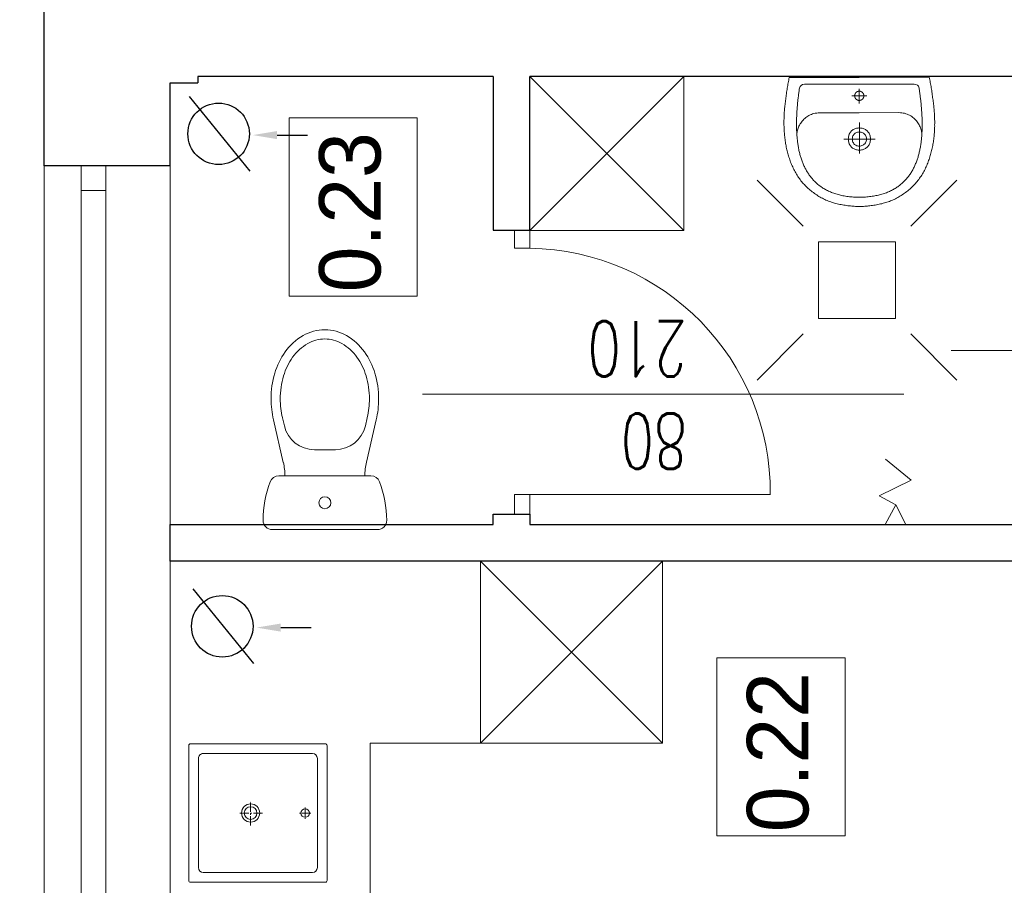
# Model space of a CAD drawing. Header units: millimetres. Extents: x -2948 to 78628, y 64669 to 215420.
# Tile 113 of 256: x 56094 to 56415, y 96378 to 96660. Entities that reach past the tile are written whole.
import ezdxf
from ezdxf.enums import TextEntityAlignment as Align

# ---------------------------------------------------------------- set-up
doc = ezdxf.new("R2010")
doc.units = ezdxf.units.MM
doc.linetypes.add('ACAD_ISO04W100', pattern=[30, 24, -3, 0, -3])
doc.linetypes.add('CENTER2', pattern=[1.125, 0.75, -0.125, 0.125, -0.125])
for name, color, linetype, lineweight in [('meble inst', 240, 'Continuous', 5), ('NOWE SCIANY', 3, 'Continuous', 13), ('OPIS', 2, 'Continuous', 13), ('osie', 91, 'ACAD_ISO04W100', 5), ('P_POMOC', 1, 'Continuous', 5), ('pomiwszczenia', 95, 'Continuous', 20), ('POMOC', 1, 'Continuous', 13), ('SCIANY', 7, 'Continuous', 30), ('STOLARKA', 3, 'Continuous', 13), ('WYMIAR', 5, 'Continuous', 13), ('WYPOSAZENIE_SANITARNE', 122, 'Continuous', 5), ('ŚCIANY', 7, 'Continuous', 30)]:
    doc.layers.add(name, color=color, linetype=linetype, lineweight=lineweight)
doc.styles.add('CP_ATTR', font='ROMANS.SHX')
doc.styles.add('style2', font='romans.shx', dxfattribs={"width": 0.7})
doc.dimstyles.new('100', dxfattribs={"dimscale": 80, "dimtxt": 0.2, "dimasz": 0.2, "dimexe": 1.25, "dimexo": 0.625, "dimgap": 0.05, "dimtad": 1, "dimdec": 0, "dimdsep": 46, "dimlunit": 6, "dimtxsty": 'style2', "dimblk1": 'TICK', "dimblk2": 'TICK', "dimsah": 1, "dimcen": 0.2, "dimse1": 1, "dimse2": 1, "dimclrd": 256, "dimclrt": 2, "dimadec": 0, "dimazin": 0, "dimtfac": 1, "dimtdec": 0, "dimtix": 1, "dimtmove": 1, "dimatfit": 0, "dimldrblk": 'DOTSMALL', "dimfxl": 1, "dimtolj": 1, "dimtzin": 0, "dimarcsym": 0})

# ---------------------------------------------------------------- blocks, each defined once
blk = doc.blocks.new('umywalka Starck X 57x57 rzut')
for p, q in [((8123.85, 1956.51, 0.03), (8123.85, 1911.51, 0.03)), ((8125.85, 1958.51, 0.03), (8170.85, 1958.51, 0.03)), ((8172.85, 1956.51, 0.03), (8172.85, 1911.51, 0.03)), ((8125.85, 1909.51, 0.03), (8170.85, 1909.51, 0.03))]:
    blk.add_line(p, q)
at = {"elevation": 0.03}
blk.add_lwpolyline([(8176.85, 1961.81, 0.414214), (8176.15, 1962.51), (8120.55, 1962.51, 0.414214), (8119.85, 1961.81), (8119.85, 1906.21, 0.414214), (8120.55, 1905.51), (8176.15, 1905.51, 0.414214), (8176.85, 1906.21)], format="xyb", close=True, dxfattribs=at)
blk.add_circle((8148.35, 1953.51, 0.03), 1.75)
at = {"linetype": 'Continuous'}
for radius in [3.75, 2.6]:
    blk.add_circle((8148.35, 1931.01, 0.03), radius, dxfattribs=at)
for centre, start, end in [((8125.85, 1956.51, 0.03), 90, 180), ((8170.85, 1956.51, 0.03), 0, 90), ((8125.85, 1911.51, 0.03), 180, 270), ((8170.85, 1911.51, 0.03), 270, 0)]:
    blk.add_arc(centre, 2, start, end)
at = {"layer": 'osie', "linetype": 'CENTER2', "ltscale": 5}
for p, q in [((8148.35, 1955.86, 0.03), (8148.35, 1951.16, 0.03)), ((8150.7, 1953.51, 0.03), (8146, 1953.51, 0.03)), ((8148.35, 1935.94, 0.03), (8148.35, 1926.09, 0.03)), ((8143.28, 1931.01, 0.03), (8153.28, 1931.01, 0.03))]:
    blk.add_line(p, q, dxfattribs=at)
blk = doc.blocks.new('A$C48A16FC9')
at = {"layer": 'WYPOSAZENIE_SANITARNE'}
for p, q in [((-13.67, 35.98), (20.52, 35.98)), ((18.4, 18.48), (-11.55, 18.48)), ((-13.28, 0.27), (-10.09, 14.1)), ((20.13, 0.27), (16.94, 14.1)), ((0, 10), (6.85, 10)), ((-10.36, -0.41), (-9.74, 2.25)), ((17.21, -0.41), (16.6, 2.25))]:
    blk.add_line(p, q, dxfattribs=at)
for points in [[(-14.07, -6.52, 0.072039), (-12.86, -14.86, 0.083339), (-9.48, -21.8, 0.106661), (-3.63, -27.12, 0.132138), (3.43, -29.02, 0.132138), (10.48, -27.12, 0.106661), (16.33, -21.8, 0.083339), (19.72, -14.86, 0.072039), (20.93, -6.52, 0.05824), (20.13, 0.27, 0.083339)], [(-13.28, 0.27, 0.05824), (-14.07, -6.52, 0.072039)], [(-10.36, -0.43, 0.05824), (-11.07, -6.52, 0.05824)], [(-11.07, -6.52, 0.072039), (-9.99, -14.01, 0.083339), (-7.04, -20.05, 0.106661), (-2.12, -24.52, 0.132138), (3.43, -26.02, 0.132138), (8.98, -24.52, 0.106661), (13.89, -20.05, 0.083339), (16.84, -14.01, 0.072039), (17.93, -6.52, 0.05824), (17.21, -0.43, 0.05824)]]:
    blk.add_lwpolyline(points, format="xyb", dxfattribs=at)
blk.add_circle((3.43, 27.23), 1.96, dxfattribs=at)
for centre, radius, start, end in [((-13.67, 32.98), 3, 90, 180.5376), ((20.52, 32.98), 3, 359.4624, 90), ((20.33, 33.3), 37, 180.5376, 200.3417), ((-13.48, 33.3), 37, 339.6583, 359.4624), ((-11.55, 21.48), 3, 200.3417, 270), ((18.4, 21.48), 3, 270, 339.6583), ((-29.57, 18.6), 20, 346.9953, 359.6717), ((36.43, 18.6), 20, 180.3283, 193.0047), ((0, 0), 10, 90, 166.9953), ((6.85, 0), 10, 13.0047, 90)]:
    blk.add_arc(centre, radius, start, end, dxfattribs=at)
blk = doc.blocks.new('2DHSN_724_5an68yu')
for p, q in [((-17.5, 17.51), (-32.5, 32.51)), ((17.5, 17.51), (32.5, 32.51)), ((-17.5, -17.51), (-32.5, -32.51)), ((17.5, -17.51), (32.5, -32.51))]:
    blk.add_line(p, q)
blk.add_lwpolyline([(-12.5, 12.5), (12.5, 12.5), (12.5, -12.5), (-12.5, -12.5)], close=True)
at = {"linetype": 'ByBlock', "style": 'CP_ATTR', "flags": 9}
for tag, p in [('NAME', (-9.19, -1.83)), ('FLOW', (-9.19, -1.83)), ('CHARACTER', (-9.19, -1.84)), ('NUMBER', (-9.19, -1.85)), ('TEMPERATURE', (-9.19, -1.85)), ('PRODUCT-TYPE', (-9.19, -1.86)), ('ORDER-NO', (-9.19, -1.87)), ('PN', (-9.18, -1.83)), ('OTHER', (-9.18, -1.83)), ('PRODUCER', (-9.17, -1.83)), ('ARTICLE', (-9.16, -1.83)), ('VOLTAGE', (-9.16, -1.85)), ('WEIGHT', (-9.15, -1.84)), ('GROUP', (-9.15, -1.85)), ('POWER', (-9.15, -1.87)), ('DN', (-9.14, -1.86))]:
    blk.add_attdef(tag, text='', height=0.00005, dxfattribs=at).set_placement(p, align=Align.MIDDLE_LEFT)
blk = doc.blocks.new('A$C17BC5D8D')
at = {"layer": 'WYPOSAZENIE_SANITARNE'}
blk.add_line((3.81, -7.43), (3.81, -7.43), dxfattribs=at)
for points in [[(-2.19, 13.82), (-2.19, -8.88), (-2.19, -31.68), (-1.76, -31.78), (-1.34, -31.87), (-0.91, -31.96), (-0.47, -32.04), (-0.04, -32.12), (0.4, -32.2), (0.84, -32.27), (1.28, -32.35), (1.73, -32.42), (2.17, -32.48), (2.61, -32.55), (3.06, -32.61), (3.5, -32.67), (3.94, -32.73), (4.39, -32.79), (4.83, -32.85), (5.26, -32.91), (5.7, -32.97), (6.13, -33.02), (6.56, -33.08), (6.98, -33.13), (7.4, -33.17), (7.82, -33.21), (8.24, -33.25), (8.67, -33.28), (9.09, -33.31), (9.51, -33.34), (9.93, -33.37), (10.36, -33.39), (10.78, -33.4), (11.2, -33.42), (11.63, -33.43), (12.05, -33.44), (12.47, -33.44), (12.9, -33.44), (13.32, -33.43), (13.74, -33.43), (14.17, -33.41), (14.59, -33.4), (15.01, -33.38), (15.43, -33.35), (15.86, -33.32), (16.28, -33.29), (16.7, -33.25), (17.12, -33.21), (17.54, -33.16), (17.96, -33.11), (18.37, -33.05), (18.79, -32.99), (19.21, -32.92), (19.62, -32.85), (20.04, -32.77), (20.45, -32.69), (20.87, -32.61), (21.28, -32.51), (21.69, -32.42), (22.1, -32.31), (22.51, -32.21), (22.91, -32.09), (23.32, -31.97), (23.72, -31.85), (24.13, -31.72), (24.53, -31.58), (24.93, -31.44), (25.33, -31.29), (25.72, -31.14), (26.12, -30.98), (26.51, -30.81), (26.9, -30.64), (26.9, -30.64), (27.31, -30.45), (27.7, -30.26), (28.1, -30.06), (28.48, -29.85), (28.86, -29.64), (29.24, -29.42), (29.61, -29.19), (29.97, -28.95), (30.33, -28.71), (30.68, -28.47), (31.02, -28.21), (31.36, -27.95), (31.7, -27.68), (32.03, -27.41), (32.35, -27.13), (32.66, -26.84), (32.97, -26.55), (33.28, -26.24), (33.58, -25.94), (33.87, -25.62), (34.16, -25.3), (34.44, -24.97), (34.72, -24.63), (34.99, -24.29), (35.26, -23.93), (35.52, -23.58), (35.77, -23.21), (36.02, -22.84), (36.27, -22.46), (36.49, -22.1), (36.71, -21.74), (36.92, -21.37), (37.12, -21), (37.31, -20.62), (37.5, -20.23), (37.67, -19.84), (37.84, -19.45), (38, -19.05), (38.15, -18.65), (38.29, -18.25), (38.43, -17.84), (38.56, -17.43), (38.68, -17.01), (38.79, -16.59), (38.9, -16.17), (39, -15.75), (39.1, -15.33), (39.18, -14.9), (39.27, -14.48), (39.34, -14.05), (39.41, -13.62), (39.47, -13.19), (39.53, -12.76), (39.58, -12.33), (39.63, -11.9), (39.67, -11.47), (39.71, -11.05), (39.74, -10.62), (39.77, -10.19), (39.79, -9.77), (39.8, -9.35), (39.82, -8.93), (39.82, -8.93), (39.8, -8.51), (39.79, -8.08), (39.77, -7.66), (39.74, -7.23), (39.71, -6.81), (39.67, -6.38), (39.63, -5.95), (39.58, -5.52), (39.53, -5.09), (39.47, -4.66), (39.41, -4.23), (39.34, -3.8), (39.27, -3.38), (39.18, -2.95), (39.1, -2.52), (39, -2.1), (38.9, -1.68), (38.79, -1.26), (38.68, -0.84), (38.56, -0.43), (38.43, -0.01), (38.29, 0.39), (38.15, 0.8), (38, 1.2), (37.84, 1.6), (37.67, 1.99), (37.5, 2.38), (37.31, 2.77), (37.12, 3.14), (36.92, 3.52), (36.71, 3.89), (36.49, 4.25), (36.27, 4.61), (36.27, 4.61), (36.02, 4.99), (35.77, 5.36), (35.52, 5.72), (35.26, 6.08), (34.99, 6.43), (34.72, 6.78), (34.44, 7.11), (34.16, 7.44), (33.87, 7.77), (33.58, 8.08), (33.28, 8.39), (32.97, 8.69), (32.66, 8.99), (32.35, 9.28), (32.03, 9.56), (31.7, 9.83), (31.36, 10.1), (31.02, 10.36), (30.68, 10.61), (30.33, 10.86), (29.97, 11.1), (29.61, 11.34), (29.24, 11.56), (28.86, 11.78), (28.48, 12), (28.1, 12.2), (27.7, 12.4), (27.31, 12.6), (26.9, 12.78), (26.9, 12.78), (26.51, 12.96), (26.12, 13.12), (25.72, 13.28), (25.33, 13.44), (24.93, 13.59), (24.53, 13.73), (24.13, 13.86), (23.72, 14), (23.32, 14.12), (22.91, 14.24), (22.51, 14.35), (22.1, 14.46), (21.69, 14.56), (21.28, 14.66), (20.87, 14.75), (20.45, 14.84), (20.04, 14.92), (19.62, 15), (19.21, 15.07), (18.79, 15.14), (18.37, 15.2), (17.96, 15.25), (17.54, 15.31), (17.12, 15.35), (16.7, 15.4), (16.28, 15.43), (15.86, 15.47), (15.43, 15.5), (15.01, 15.52), (14.59, 15.54), (14.17, 15.56), (13.74, 15.57), (13.32, 15.58), (12.9, 15.59), (12.47, 15.59), (12.05, 15.58), (11.63, 15.58), (11.2, 15.57), (10.78, 15.55), (10.36, 15.53), (9.93, 15.51), (9.51, 15.49), (9.09, 15.46), (8.67, 15.43), (8.24, 15.4), (7.82, 15.36), (7.4, 15.32), (6.98, 15.27), (6.56, 15.23), (6.56, 15.23), (6.13, 15.17), (5.7, 15.11), (5.26, 15.06), (4.83, 15), (4.39, 14.94), (3.94, 14.88), (3.5, 14.82), (3.06, 14.76), (2.61, 14.69), (2.17, 14.63), (1.73, 14.56), (1.28, 14.49), (0.84, 14.42), (0.4, 14.34), (-0.04, 14.27), (-0.47, 14.18), (-0.91, 14.1), (-1.34, 14.01), (-1.76, 13.92)], [(36.8, -8.93), (36.8, -8.44), (36.78, -7.96), (36.76, -7.49), (36.73, -7.02), (36.7, -6.57), (36.66, -6.12), (36.61, -5.67), (36.56, -5.24), (36.5, -4.81), (36.44, -4.38), (36.37, -3.97), (36.29, -3.56), (36.21, -3.16), (36.12, -2.76), (36.02, -2.38), (35.92, -1.99), (35.81, -1.62), (35.7, -1.25), (35.59, -0.89), (35.46, -0.53), (35.33, -0.19), (35.2, 0.16), (35.06, 0.49), (34.92, 0.82), (34.77, 1.15), (34.61, 1.47), (34.45, 1.78), (34.29, 2.08), (34.12, 2.38), (33.95, 2.68), (33.77, 2.96), (33.58, 3.25), (33.4, 3.52), (33.2, 3.79), (33.01, 4.06), (32.8, 4.32), (32.6, 4.57), (32.39, 4.82), (32.17, 5.06), (31.95, 5.3), (31.73, 5.53), (31.5, 5.75), (31.27, 5.98), (31.04, 6.19), (30.8, 6.4), (30.56, 6.61), (30.31, 6.81), (30.06, 7), (29.81, 7.19), (29.55, 7.38), (29.29, 7.56), (29.02, 7.74), (28.76, 7.91), (28.49, 8.07), (28.21, 8.24), (27.93, 8.39), (27.65, 8.54), (27.37, 8.69), (27.09, 8.84), (26.8, 8.98), (26.5, 9.11), (26.21, 9.24), (25.91, 9.37), (25.61, 9.49), (25.31, 9.61), (25.01, 9.72), (24.7, 9.83), (24.39, 9.94), (24.08, 10.04), (23.76, 10.14), (23.45, 10.23), (23.13, 10.32), (22.81, 10.41), (22.48, 10.49), (22.16, 10.57), (21.83, 10.64), (21.5, 10.72), (21.17, 10.78), (20.84, 10.85), (20.51, 10.91), (20.18, 10.97), (19.84, 11.02), (19.5, 11.08), (19.16, 11.12), (18.82, 11.17), (18.48, 11.21), (18.14, 11.25), (17.8, 11.29), (17.45, 11.32), (17.11, 11.35), (16.76, 11.38), (16.41, 11.4), (16.06, 11.43), (15.72, 11.45), (15.37, 11.46), (15.02, 11.48), (14.67, 11.49), (14.32, 11.5), (13.97, 11.51), (13.61, 11.51), (13.26, 11.51), (12.91, 11.51), (12.56, 11.51), (12.21, 11.51), (11.86, 11.5), (11.5, 11.49), (11.15, 11.48), (10.8, 11.47), (10.45, 11.45), (10.1, 11.44), (9.75, 11.42), (9.4, 11.4), (9.05, 11.38), (8.7, 11.36), (8.36, 11.33), (8.01, 11.31), (7.66, 11.28), (7.32, 11.25), (6.97, 11.22), (6.63, 11.19), (6.29, 11.15), (5.95, 11.12), (5.61, 11.08), (5.27, 11.05), (4.93, 11.01), (4.6, 10.97), (4.26, 10.93), (3.93, 10.89), (3.6, 10.85), (3.27, 10.8), (2.94, 10.76), (2.61, 10.72), (2.29, 10.67), (1.97, 10.63), (1.65, 10.58), (1.33, 10.53), (1.33, 10.53), (0.77, 10.3), (0.38, 9.98), (0.13, 9.53), (0.01, 8.93), (-0.01, -8.93), (0.01, -26.78), (0.13, -27.38), (0.38, -27.83), (0.77, -28.16), (1.33, -28.39), (1.65, -28.43), (1.97, -28.48), (2.29, -28.52), (2.61, -28.57), (2.94, -28.61), (3.27, -28.66), (3.6, -28.7), (3.93, -28.74), (4.26, -28.78), (4.6, -28.82), (4.93, -28.86), (5.27, -28.9), (5.61, -28.93), (5.95, -28.97), (6.29, -29.01), (6.63, -29.04), (6.97, -29.07), (7.32, -29.1), (7.66, -29.13), (8.01, -29.16), (8.36, -29.18), (8.7, -29.21), (9.05, -29.23), (9.4, -29.25), (9.75, -29.27), (10.1, -29.29), (10.45, -29.31), (10.8, -29.32), (11.15, -29.33), (11.5, -29.34), (11.86, -29.35), (12.21, -29.36), (12.56, -29.36), (12.91, -29.37), (13.26, -29.37), (13.61, -29.36), (13.97, -29.36), (14.32, -29.35), (14.67, -29.34), (15.02, -29.33), (15.37, -29.32), (15.72, -29.3), (16.06, -29.28), (16.41, -29.26), (16.76, -29.23), (17.11, -29.2), (17.45, -29.17), (17.8, -29.14), (18.14, -29.1), (18.48, -29.07), (18.82, -29.02), (19.16, -28.98), (19.5, -28.93), (19.84, -28.88), (20.18, -28.82), (20.51, -28.76), (20.84, -28.7), (21.17, -28.64), (21.5, -28.57), (21.83, -28.5), (22.16, -28.42), (22.48, -28.34), (22.81, -28.26), (23.13, -28.17), (23.45, -28.08), (23.76, -27.99), (24.08, -27.89), (24.39, -27.79), (24.7, -27.68), (25.01, -27.57), (25.31, -27.46), (25.61, -27.34), (25.91, -27.22), (26.21, -27.09), (26.5, -26.96), (26.8, -26.83), (27.09, -26.69), (27.37, -26.55), (27.65, -26.4), (27.93, -26.25), (28.21, -26.09), (28.49, -25.93), (28.76, -25.76), (29.02, -25.59), (29.29, -25.41), (29.55, -25.23), (29.81, -25.05), (30.06, -24.86), (30.31, -24.66), (30.56, -24.46), (30.8, -24.26), (31.04, -24.04), (31.27, -23.83), (31.5, -23.61), (31.73, -23.38), (31.95, -23.15), (32.17, -22.91), (32.39, -22.67), (32.6, -22.42), (32.8, -22.17), (33.01, -21.91), (33.2, -21.64), (33.4, -21.37), (33.58, -21.1), (33.77, -20.82), (33.95, -20.53), (34.12, -20.24), (34.29, -19.94), (34.45, -19.63), (34.61, -19.32), (34.77, -19), (34.92, -18.68), (35.06, -18.35), (35.2, -18.01), (35.33, -17.67), (35.46, -17.32), (35.59, -16.96), (35.7, -16.6), (35.81, -16.23), (35.92, -15.86), (36.02, -15.48), (36.12, -15.09), (36.21, -14.69), (36.29, -14.29), (36.37, -13.88), (36.44, -13.47), (36.5, -13.05), (36.56, -12.62), (36.61, -12.18), (36.66, -11.74), (36.7, -11.29), (36.73, -10.83), (36.76, -10.36), (36.78, -9.89), (36.8, -9.41), (36.8, -8.93)], [(17.86, -5.33), (18.22, -5.34), (18.57, -5.38), (18.89, -5.45), (19.19, -5.54), (19.47, -5.65), (19.74, -5.79), (19.99, -5.94), (20.21, -6.11), (20.42, -6.3), (20.61, -6.5), (20.78, -6.72), (20.93, -6.95), (21.06, -7.19), (21.18, -7.44), (21.27, -7.7), (21.35, -7.97), (21.41, -8.24), (21.44, -8.51), (21.46, -8.79), (21.46, -9.07), (21.44, -9.34), (21.41, -9.62), (21.35, -9.89), (21.27, -10.15), (21.18, -10.41), (21.06, -10.66), (20.93, -10.9), (20.78, -11.13), (20.61, -11.35), (20.42, -11.55), (20.21, -11.74), (19.98, -11.91), (19.74, -12.07), (19.47, -12.2), (19.19, -12.31), (18.89, -12.41), (18.56, -12.47), (18.22, -12.51), (17.86, -12.53), (17.5, -12.51), (17.16, -12.47), (16.84, -12.41), (16.54, -12.31), (16.25, -12.2), (15.99, -12.07), (15.74, -11.91), (15.52, -11.74), (15.31, -11.55), (15.12, -11.35), (14.95, -11.13), (14.8, -10.9), (14.66, -10.66), (14.55, -10.41), (14.46, -10.15), (14.38, -9.88), (14.32, -9.61), (14.28, -9.34), (14.27, -9.06), (14.27, -8.79), (14.28, -8.51), (14.32, -8.24), (14.38, -7.97), (14.46, -7.7), (14.55, -7.44), (14.66, -7.19), (14.8, -6.95), (14.95, -6.72), (15.12, -6.5), (15.31, -6.3), (15.52, -6.11), (15.74, -5.94), (15.99, -5.79), (16.25, -5.65), (16.54, -5.54), (16.84, -5.45), (17.16, -5.38), (17.5, -5.34), (17.86, -5.33)], [(3.81, -7.43), (3.79, -7.43), (3.77, -7.43), (3.75, -7.43), (3.73, -7.43), (3.71, -7.43), (3.69, -7.43), (3.67, -7.43), (3.64, -7.44), (3.62, -7.44), (3.6, -7.44), (3.58, -7.44), (3.56, -7.45), (3.54, -7.45), (3.52, -7.46), (3.5, -7.46), (3.48, -7.46), (3.46, -7.47), (3.44, -7.47), (3.42, -7.48), (3.39, -7.49), (3.37, -7.49), (3.35, -7.5), (3.33, -7.5), (3.31, -7.51), (3.29, -7.52), (3.27, -7.53), (3.25, -7.53), (3.23, -7.54), (3.22, -7.55), (3.2, -7.56), (3.18, -7.57), (3.16, -7.58), (3.14, -7.59), (3.12, -7.6), (3.1, -7.61), (3.08, -7.62), (3.06, -7.63), (3.05, -7.64), (3.03, -7.65), (3.01, -7.66), (2.99, -7.67), (2.97, -7.68), (2.96, -7.69), (2.94, -7.71), (2.92, -7.72), (2.9, -7.73), (2.89, -7.75), (2.87, -7.76), (2.85, -7.77), (2.84, -7.79), (2.82, -7.8), (2.81, -7.81), (2.79, -7.83), (2.78, -7.84), (2.76, -7.86), (2.75, -7.87), (2.73, -7.89), (2.72, -7.9), (2.7, -7.92), (2.69, -7.93), (2.67, -7.95), (2.66, -7.97), (2.65, -7.98), (2.63, -8), (2.62, -8.02), (2.61, -8.03), (2.59, -8.05), (2.58, -8.07), (2.57, -8.08), (2.56, -8.1), (2.55, -8.12), (2.54, -8.14), (2.52, -8.16), (2.51, -8.17), (2.5, -8.19), (2.49, -8.21), (2.48, -8.23), (2.47, -8.25), (2.46, -8.27), (2.45, -8.29), (2.45, -8.31), (2.44, -8.33), (2.43, -8.35), (2.42, -8.37), (2.41, -8.39), (2.41, -8.41), (2.4, -8.43), (2.39, -8.45), (2.38, -8.47), (2.38, -8.49), (2.37, -8.51), (2.37, -8.53), (2.36, -8.55), (2.36, -8.57), (2.35, -8.59), (2.35, -8.61), (2.34, -8.63), (2.34, -8.65), (2.33, -8.67), (2.33, -8.69), (2.33, -8.71), (2.32, -8.73), (2.32, -8.76), (2.32, -8.78), (2.32, -8.8), (2.32, -8.82), (2.31, -8.84), (2.31, -8.86), (2.31, -8.88), (2.31, -8.9), (2.31, -8.92), (2.31, -8.95), (2.31, -8.97), (2.31, -8.99), (2.31, -9.01), (2.32, -9.03), (2.32, -9.05), (2.32, -9.07), (2.32, -9.09), (2.32, -9.12), (2.33, -9.14), (2.33, -9.16), (2.33, -9.18), (2.34, -9.2), (2.34, -9.22), (2.35, -9.24), (2.35, -9.26), (2.35, -9.28), (2.36, -9.3), (2.37, -9.32), (2.37, -9.34), (2.38, -9.36), (2.38, -9.38), (2.39, -9.4), (2.4, -9.42), (2.4, -9.44), (2.41, -9.46), (2.42, -9.48), (2.43, -9.5), (2.44, -9.52), (2.44, -9.54), (2.45, -9.56), (2.46, -9.58), (2.47, -9.6), (2.48, -9.62), (2.49, -9.64), (2.5, -9.66), (2.51, -9.67), (2.52, -9.69), (2.53, -9.71), (2.54, -9.73), (2.56, -9.75), (2.57, -9.77), (2.58, -9.78), (2.59, -9.8), (2.6, -9.82), (2.62, -9.83), (2.63, -9.85), (2.64, -9.87), (2.66, -9.88), (2.67, -9.9), (2.68, -9.92), (2.7, -9.93), (2.71, -9.95), (2.73, -9.96), (2.74, -9.98), (2.76, -9.99), (2.77, -10.01), (2.79, -10.02), (2.8, -10.04), (2.82, -10.05), (2.84, -10.07), (2.85, -10.08), (2.87, -10.09), (2.88, -10.11), (2.9, -10.12), (2.92, -10.13), (2.94, -10.14), (2.95, -10.16), (2.97, -10.17), (2.99, -10.18), (3.01, -10.19), (3.02, -10.2), (3.04, -10.21), (3.06, -10.22), (3.08, -10.24), (3.1, -10.25), (3.12, -10.26), (3.13, -10.27), (3.15, -10.27), (3.17, -10.28), (3.19, -10.29), (3.21, -10.3), (3.23, -10.31), (3.25, -10.32), (3.27, -10.33), (3.29, -10.33), (3.31, -10.34), (3.33, -10.35), (3.35, -10.35), (3.37, -10.36), (3.39, -10.37), (3.41, -10.37), (3.43, -10.38), (3.45, -10.38), (3.47, -10.39), (3.49, -10.39), (3.51, -10.4), (3.54, -10.4), (3.56, -10.4), (3.58, -10.41), (3.6, -10.41), (3.62, -10.41), (3.64, -10.42), (3.66, -10.42), (3.68, -10.42), (3.7, -10.42), (3.73, -10.42), (3.75, -10.43), (3.77, -10.43), (3.79, -10.43), (3.81, -10.43), (3.83, -10.43), (3.85, -10.43), (3.87, -10.43), (3.9, -10.42), (3.92, -10.42), (3.94, -10.42), (3.96, -10.42), (3.98, -10.42), (4, -10.41), (4.02, -10.41), (4.04, -10.41), (4.06, -10.41), (4.08, -10.4), (4.11, -10.4), (4.13, -10.39), (4.15, -10.39), (4.17, -10.38), (4.19, -10.38), (4.21, -10.37), (4.23, -10.37), (4.25, -10.36), (4.27, -10.36), (4.29, -10.35), (4.31, -10.34), (4.33, -10.33), (4.35, -10.33), (4.37, -10.32), (4.39, -10.31), (4.41, -10.3), (4.43, -10.29), (4.45, -10.29), (4.47, -10.28), (4.49, -10.27), (4.5, -10.26), (4.52, -10.25), (4.54, -10.24), (4.56, -10.23), (4.58, -10.22), (4.6, -10.2), (4.61, -10.19), (4.63, -10.18), (4.65, -10.17), (4.67, -10.16), (4.69, -10.15), (4.7, -10.13), (4.72, -10.12), (4.74, -10.11), (4.75, -10.09), (4.77, -10.08), (4.79, -10.07), (4.8, -10.05), (4.82, -10.04), (4.83, -10.03), (4.85, -10.01), (4.86, -10), (4.88, -9.98), (4.89, -9.97), (4.91, -9.95), (4.92, -9.93), (4.94, -9.92), (4.95, -9.9), (4.96, -9.89), (4.98, -9.87), (4.99, -9.85), (5, -9.84), (5.02, -9.82), (5.03, -9.8), (5.04, -9.79), (5.05, -9.77), (5.07, -9.75), (5.08, -9.73), (5.09, -9.71), (5.1, -9.7), (5.11, -9.68), (5.12, -9.66), (5.13, -9.64), (5.14, -9.62), (5.15, -9.6), (5.16, -9.58), (5.17, -9.57), (5.18, -9.55), (5.19, -9.53), (5.2, -9.51), (5.2, -9.49), (5.21, -9.47), (5.22, -9.45), (5.23, -9.43), (5.23, -9.41), (5.24, -9.39), (5.25, -9.37), (5.25, -9.35), (5.26, -9.33), (5.26, -9.31), (5.27, -9.29), (5.27, -9.27), (5.28, -9.24), (5.28, -9.22), (5.29, -9.2), (5.29, -9.18), (5.29, -9.16), (5.3, -9.14), (5.3, -9.12), (5.3, -9.1), (5.3, -9.08), (5.31, -9.06), (5.31, -9.03), (5.31, -9.01), (5.31, -8.99), (5.31, -8.97), (5.31, -8.95), (5.31, -8.93), (5.31, -8.91), (5.31, -8.89), (5.31, -8.86), (5.31, -8.84), (5.31, -8.82), (5.31, -8.8), (5.31, -8.78), (5.3, -8.76), (5.3, -8.74), (5.3, -8.72), (5.29, -8.7), (5.29, -8.67), (5.29, -8.65), (5.28, -8.63), (5.28, -8.61), (5.27, -8.59), (5.27, -8.57), (5.26, -8.55), (5.26, -8.53), (5.25, -8.51), (5.25, -8.49), (5.24, -8.47), (5.23, -8.45), (5.23, -8.43), (5.22, -8.41), (5.21, -8.39), (5.2, -8.37), (5.2, -8.35), (5.19, -8.33), (5.18, -8.31), (5.17, -8.29), (5.16, -8.27), (5.15, -8.25), (5.14, -8.23), (5.13, -8.22), (5.12, -8.2), (5.11, -8.18), (5.1, -8.16), (5.09, -8.14), (5.08, -8.12), (5.07, -8.11), (5.06, -8.09), (5.04, -8.07), (5.03, -8.05), (5.02, -8.04), (5.01, -8.02), (4.99, -8), (4.98, -7.99), (4.97, -7.97), (4.95, -7.95), (4.94, -7.94), (4.93, -7.92), (4.91, -7.91), (4.9, -7.89), (4.88, -7.87), (4.87, -7.86), (4.85, -7.84), (4.84, -7.83), (4.82, -7.82), (4.8, -7.8), (4.79, -7.79), (4.77, -7.77), (4.76, -7.76), (4.74, -7.75), (4.72, -7.73), (4.71, -7.72), (4.69, -7.71), (4.67, -7.7), (4.65, -7.68), (4.64, -7.67), (4.62, -7.66), (4.6, -7.65), (4.58, -7.64), (4.56, -7.63), (4.55, -7.62), (4.53, -7.61), (4.51, -7.6), (4.49, -7.59), (4.47, -7.58), (4.45, -7.57), (4.43, -7.56), (4.41, -7.55), (4.39, -7.54), (4.37, -7.54), (4.35, -7.53), (4.33, -7.52), (4.31, -7.51), (4.29, -7.51), (4.27, -7.5), (4.25, -7.49), (4.23, -7.49), (4.21, -7.48), (4.19, -7.48), (4.17, -7.47), (4.15, -7.47), (4.13, -7.46), (4.11, -7.46), (4.09, -7.45), (4.07, -7.45), (4.05, -7.44), (4.03, -7.44), (4, -7.44), (3.98, -7.44), (3.96, -7.43), (3.94, -7.43), (3.92, -7.43), (3.9, -7.43), (3.88, -7.43), (3.86, -7.43), (3.84, -7.43), (3.81, -7.43)], [(17.86, -6.63), (18.23, -6.65), (18.57, -6.72), (18.87, -6.82), (19.14, -6.97), (19.38, -7.14), (19.59, -7.35), (19.77, -7.57), (19.91, -7.82), (20.02, -8.08), (20.1, -8.36), (20.15, -8.64), (20.16, -8.93), (20.15, -9.21), (20.1, -9.5), (20.02, -9.77), (19.91, -10.03), (19.76, -10.28), (19.59, -10.51), (19.38, -10.71), (19.14, -10.89), (18.87, -11.03), (18.57, -11.14), (18.23, -11.2), (17.86, -11.23), (17.5, -11.2), (17.16, -11.14), (16.86, -11.03), (16.59, -10.89), (16.35, -10.71), (16.14, -10.51), (15.96, -10.28), (15.82, -10.03), (15.71, -9.77), (15.63, -9.5), (15.58, -9.21), (15.56, -8.93), (15.58, -8.64), (15.63, -8.36), (15.71, -8.08), (15.82, -7.82), (15.96, -7.57), (16.14, -7.35), (16.35, -7.14), (16.59, -6.97), (16.86, -6.82), (17.16, -6.72), (17.5, -6.65), (17.86, -6.63)]]:
    blk.add_lwpolyline(points, close=True, dxfattribs=at)
for points in [[(16.87, 11.37), (16.57, 11.39), (16.26, 11.39), (15.94, 11.38), (15.62, 11.34), (15.28, 11.28), (14.95, 11.2), (14.61, 11.1), (14.27, 10.99), (13.93, 10.85), (13.6, 10.7), (13.26, 10.52), (12.93, 10.33), (12.61, 10.12), (12.29, 9.89), (11.98, 9.65), (11.68, 9.38), (11.4, 9.1), (11.12, 8.81), (10.86, 8.49), (10.62, 8.16), (10.39, 7.81), (10.18, 7.45), (9.99, 7.07), (9.82, 6.67), (9.67, 6.26), (9.54, 5.83), (9.45, 5.39), (9.37, 4.93), (9.33, 4.46), (9.31, 3.97)], [(9.31, 3.97), (9.31, -8.93), (9.31, -21.83)], [(17.89, -3.84), (17.89, -14.02)], [(6.34, -8.93), (1.5, -8.93)], [(3.81, -11.36), (3.81, -6.49)], [(22.54, -8.93), (12.53, -8.93)], [(9.31, -21.83), (9.33, -22.31), (9.37, -22.78), (9.45, -23.24), (9.54, -23.68), (9.67, -24.11), (9.82, -24.52), (9.99, -24.92), (10.18, -25.3), (10.39, -25.66), (10.62, -26.01), (10.86, -26.34), (11.12, -26.66), (11.4, -26.96), (11.68, -27.24), (11.98, -27.5), (12.29, -27.75), (12.61, -27.97), (12.93, -28.18), (13.26, -28.38), (13.6, -28.55), (13.93, -28.7), (14.27, -28.84), (14.61, -28.96), (14.95, -29.05), (15.28, -29.13), (15.62, -29.19), (15.94, -29.23), (16.26, -29.25), (16.57, -29.24), (16.87, -29.22)]]:
    blk.add_lwpolyline(points, dxfattribs=at)
blk = doc.blocks.new('TICK')
at = {"color": 5}
for p, q in [((0, -0.75), (0, 0.75)), ((-1, 0), (1, 0))]:
    blk.add_line(p, q, dxfattribs=at)
at = {"const_width": 0.1}
blk.add_lwpolyline([(-0.354, -0.354), (0.354, 0.354)], dxfattribs=at)
blk = doc.blocks.new('*D1226')
at = {"layer": 'Defpoints', "color": 0, "ltscale": 2, "transparency": 16777216}
for p in [(55415.52, 96639.17), (56147.83, 96639.17), (56143.33, 96077.17)]:
    blk.add_point(p, dxfattribs=at)
at = {"layer": 'WYMIAR', "lineweight": -2, "ltscale": 2, "transparency": 16777216}
blk.add_line((55415.52, 96093.17), (55415.52, 96623.17), dxfattribs=at)
at = {"layer": 'WYMIAR', "lineweight": -2, "ltscale": 2, "transparency": 16777216, "xscale": 16, "yscale": 16, "zscale": 16}
for p, rotation in [((55415.52, 96639.17), 90), ((55415.52, 96077.17), 270)]:
    blk.add_blockref('TICK', p, dxfattribs=dict(at, rotation=rotation))
at = {"layer": 'WYMIAR', "color": 2, "ltscale": 2, "transparency": 16777216, "insert": (55403.52, 96358.17), "char_height": 16, "attachment_point": 5, "rotation": 90, "style": 'style2'}
blk.add_mtext('\\A1;562', dxfattribs=at)
blk = doc.blocks.new('_DotSmall')
at = {"layer": 'OPIS', "color": 0, "const_width": 0.5}
blk.add_lwpolyline([(-0.0625, 0, 1), (0.0625, 0, 1)], format="xyb", close=True, dxfattribs=at)
blk = doc.blocks.new('*D1227')
at = {"layer": 'Defpoints', "color": 0, "ltscale": 2, "transparency": 16777216}
for p in [(55415.52, 96680.17), (56153.73, 96680.17), (56153.73, 96639.17)]:
    blk.add_point(p, dxfattribs=at)
at = {"layer": 'WYMIAR', "lineweight": -2, "ltscale": 2, "transparency": 16777216}
blk.add_line((55415.52, 96655.17), (55415.52, 96664.17), dxfattribs=at)
at = {"layer": 'WYMIAR', "lineweight": -2, "ltscale": 2, "transparency": 16777216, "xscale": 16, "yscale": 16, "zscale": 16}
for p, rotation in [((55415.52, 96680.17), 90), ((55415.52, 96639.17), 270)]:
    blk.add_blockref('TICK', p, dxfattribs=dict(at, rotation=rotation))
at = {"layer": 'WYMIAR', "color": 2, "ltscale": 2, "transparency": 16777216, "insert": (55403.52, 96659.67), "char_height": 16, "attachment_point": 5, "rotation": 90, "style": 'style2'}
blk.add_mtext('\\A1;41', dxfattribs=at)

msp = doc.modelspace()

# ---------------------------------------------------------------- linework, layer by layer
for p, q in [((56149.48, 96634.69), (56169.19, 96610.44)), ((56178.07, 96622.15), (56187.94, 96622.15)), ((56150.67, 96474.55), (56170.39, 96450.3)), ((56179.27, 96462.01), (56189.13, 96462.01))]:
    msp.add_line(p, q)
for centre in [(56159.06, 96622.56), (56160.25, 96462.42)]:
    msp.add_circle(centre, 10)
for points in [[(56178.07, 96620.84), (56178.07, 96623.46), (56170.19, 96622.15)], [(56179.27, 96460.69), (56179.27, 96463.32), (56171.39, 96462.01)]]:
    msp.add_solid(points)
at = {"layer": 'meble inst', "lineweight": 5, "ltscale": 0.02}
for p, q in [((56384.37, 96509.89), (56376.02, 96516.74)), ((56373.95, 96504.8), (56384.37, 96509.89)), ((56379.32, 96501.92), (56373.95, 96504.8)), ((56379.32, 96501.92), (56375.92, 96495.57)), ((56382.55, 96495.57), (56379.32, 96501.92)), ((56303.43, 96424.37), (56244.22, 96483.57)), ((56303.43, 96483.57), (56244.22, 96424.37)), ((56208.37, 96424.37), (56208.37, 96216.01)), ((56303.43, 96424.37), (56208.37, 96424.37))]:
    msp.add_line(p, q, dxfattribs=at)
msp.add_lwpolyline([(56244.22, 96424.37), (56244.22, 96483.57), (56303.43, 96483.57), (56303.43, 96424.37), (56244.22, 96424.37)], dxfattribs=at)
at = {"layer": 'NOWE SCIANY'}
for p, q in [((56255.34, 96591.21), (56255.34, 96585.34)), ((56260.34, 96591.17), (56260.34, 96585.34)), ((56260.34, 96585.34), (56255.34, 96585.34)), ((56553.91, 96552.07), (56397.34, 96552.07)), ((56255.34, 96505.33), (56255.34, 96498.83)), ((56260.34, 96505.33), (56255.34, 96505.33)), ((56260.34, 96505.33), (56260.34, 96498.83))]:
    msp.add_line(p, q, dxfattribs=at)
at = {"layer": 'NOWE SCIANY', "ltscale": 2}
msp.add_line((56260.34, 96505.33), (56338.62, 96505.33), dxfattribs=at)
msp.add_arc((56259.16, 96506.02), 79.33, 359.4999, 89.2461, dxfattribs=at)
at = {"layer": 'P_POMOC', "ltscale": 2}
msp.add_lwpolyline([(56260.34, 96591.17), (56310.34, 96591.17), (56310.34, 96641.17), (56260.34, 96641.17), (56260.34, 96591.17), (56310.34, 96641.17), (56260.34, 96641.17), (56310.34, 96591.17)], dxfattribs=at)
at = {"layer": 'pomiwszczenia'}
for points in [[(56182, 96569.82), (56182, 96627.71), (56223.69, 96627.71), (56223.69, 96569.82)], [(56321.14, 96394.26), (56321.14, 96452.15), (56362.83, 96452.15), (56362.83, 96394.26)]]:
    msp.add_lwpolyline(points, close=True, dxfattribs=at)
at = {"layer": 'POMOC'}
for p, q in [((56102.33, 96107.17), (56102.33, 96612.17)), ((56143.33, 96612.17), (56143.33, 96107.17)), ((56381.91, 96537.93), (56225.34, 96537.93))]:
    msp.add_line(p, q, dxfattribs=at)
at = {"layer": 'SCIANY', "ltscale": 2}
for points in [[(56248.33, 96641.17), (56248.34, 96591.21)], [(56248.34, 96591.21), (56260.34, 96591.21), (56260.34, 96641.17)], [(56417.87, 96065.57), (56417.87, 96077.57), (56424.34, 96077.57), (56424.34, 96483.57), (56143.33, 96483.57), (56143.33, 96495.57), (56248.34, 96495.57), (56248.34, 96498.83), (56260.34, 96498.83), (56260.34, 96495.57), (56424.34, 96495.57), (56424.34, 96500.57), (56436.34, 96500.57), (56436.34, 96065.69), (56417.87, 96065.57)]]:
    msp.add_lwpolyline(points, dxfattribs=at)
at = {"layer": 'STOLARKA'}
for p, q in [((56114.33, 96107.17), (56114.33, 96612.17)), ((56122.33, 96107.17), (56122.33, 96612.17)), ((56114.33, 96604.17), (56122.33, 96604.17))]:
    msp.add_line(p, q, dxfattribs=at)
at = {"layer": 'ŚCIANY', "ltscale": 2}
for p, q in [((56102.33, 96612.17), (56102.33, 96743.17)), ((56152.33, 96641.17), (56152.33, 96639.17)), ((56248.33, 96641.17), (56152.33, 96641.17)), ((56424.36, 96641.17), (56260.34, 96641.17)), ((56143.33, 96612.17), (56143.33, 96639.17)), ((56143.33, 96639.17), (56152.33, 96639.17)), ((56137.33, 96612.17), (56102.33, 96612.17)), ((56143.33, 96612.17), (56102.33, 96612.17))]:
    msp.add_line(p, q, dxfattribs=at)

# ---------------------------------------------------------------- block references
at = {"layer": 'meble inst', "lineweight": 5, "ltscale": 0.02, "xscale": -1, "rotation": 180}
msp.add_blockref('2DHSN_724_5an68yu', (56366.7, 96574.99), dxfattribs=at)
at = {"layer": 'WYPOSAZENIE_SANITARNE', "xscale": -1}
for name, p, rotation in [('A$C17BC5D8D', (56358.51, 96638.71), 90.12964150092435), ('A$C48A16FC9', (56190.19, 96529.84), 180.0292888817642)]:
    msp.add_blockref(name, p, dxfattribs=dict(at, rotation=rotation))
at = {"layer": 'WYPOSAZENIE_SANITARNE', "extrusion": (0, 0, -1), "xscale": 0.7894736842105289, "yscale": 0.7894736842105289, "zscale": -0.7894736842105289, "rotation": 90.00001090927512}
msp.add_blockref('umywalka Starck X 57x57 rzut', (-54644.98, 89968.79, 0.02), dxfattribs=at)

# ---------------------------------------------------------------- texts
at = {"layer": 'NOWE SCIANY', "linetype": 'Continuous', "ltscale": 0.2, "insert": (56311.45, 96513.64), "char_height": 18, "width": 280.1371, "attachment_point": 1, "rotation": 179.9915, "style": 'style2'}
msp.add_mtext('80\\P210', dxfattribs=at)
at = {"layer": 'pomiwszczenia', "char_height": 20, "attachment_point": 5, "rotation": 90}
for s, insert in [('0.23', (56201.89, 96597.05)), ('0.22', (56341.04, 96421.49))]:
    msp.add_mtext_dynamic_manual_height_columns(s, width=0.7657, gutter_width=4.5, heights=[0], dxfattribs=dict(at, insert=insert))

# ---------------------------------------------------------------- dimensions: what is measured, and where the dimension line sits
at = {"layer": 'WYMIAR', "ltscale": 2}
for base, p1, p2, picture, middle in [((55415.52, 96680.17), (56153.73, 96639.17), (56153.73, 96680.17), '*D1227', (55403.52, 96659.67)), ((55415.52, 96639.17), (56143.33, 96077.17), (56147.83, 96639.17), '*D1226', (55403.52, 96358.17))]:
    dim = msp.add_linear_dim(base=base, p1=p1, p2=p2, angle=90, dimstyle='100', dxfattribs=at)
    dim.commit()
    dim.dimension.update_dxf_attribs({"geometry": picture, "text_midpoint": middle})

doc.saveas('drawing.dxf')
